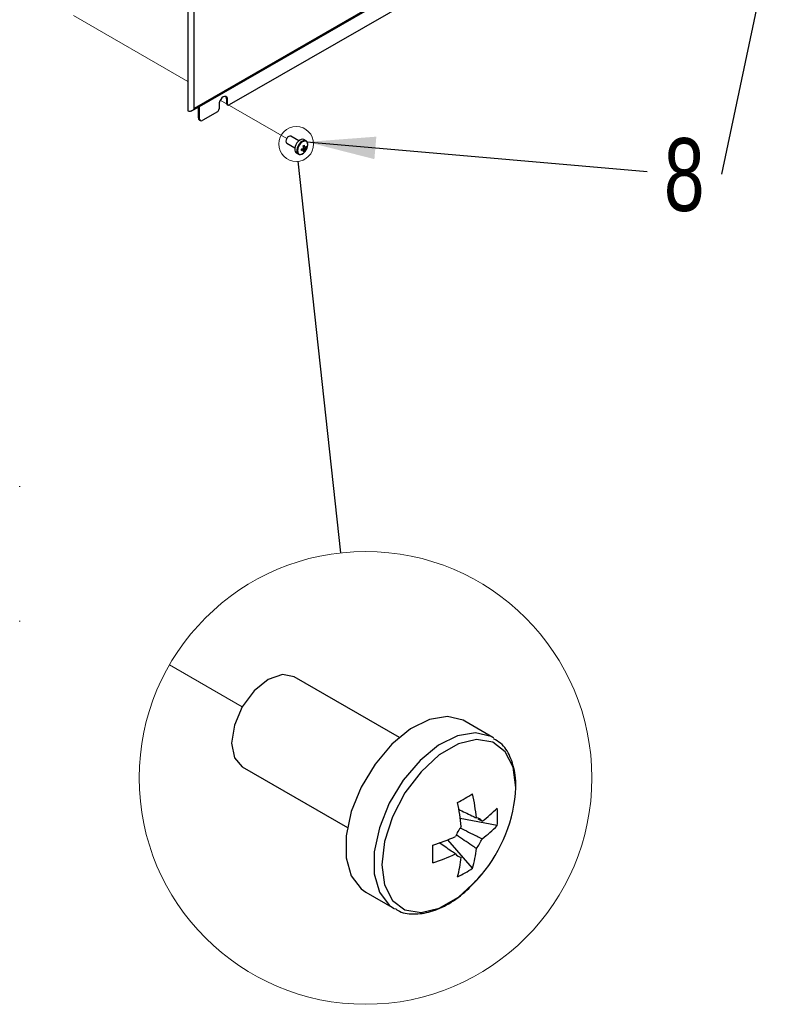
# Model space of a CAD drawing. Header units: millimetres. Extents: x 16 to 503, y 3 to 290.
# Tile 48 of 169: x 125 to 161, y 53 to 101. Entities that reach past the tile are written whole.
import ezdxf

# ---------------------------------------------------------------- set-up
doc = ezdxf.new("R2010")
doc.units = ezdxf.units.MM
doc.linetypes.add('PHANTOM', pattern=[12.7, 6.35, -1.27, 1.27, -1.27, 1.27, -1.27])
doc.layers.add('BOARDER', color=7, linetype='Continuous', lineweight=25)
doc.styles.add('SLDTEXTSTYLE0', font='TXT', dxfattribs={"width": 0.75})
doc.dimstyles.new('SLDDIMSTYLE0', dxfattribs={"dimtxt": 0.18, "dimasz": 3.302, "dimexe": 0, "dimexo": 0.0625, "dimgap": 0, "dimtad": 0, "dimtih": 1, "dimtoh": 1, "dimdec": 0, "dimrnd": 1e-09, "dimzin": 0, "dimdsep": 46, "dimtxsty": 'Standard', "dimsah": 1, "dimcen": 0.09, "dimadec": 0, "dimazin": 0, "dimtfac": 3.302, "dimtdec": 0, "dimtofl": 0, "dimtmove": 0, "dimatfit": 3, "dimfxl": 1, "dimfrac": 2, "dimtolj": 1, "dimtzin": 0, "dimarcsym": 0})
doc.dimstyles.new('SLDDIMSTYLE1', dxfattribs={"dimtxt": 0.18, "dimasz": 3.302, "dimexe": 0, "dimexo": 0.0625, "dimgap": 0, "dimtad": 0, "dimtih": 1, "dimtoh": 1, "dimdec": 0, "dimrnd": 1e-09, "dimzin": 0, "dimdsep": 46, "dimtxsty": 'Standard', "dimblk1": 'NONE', "dimblk2": 'NONE', "dimsah": 1, "dimcen": 0.09, "dimadec": 0, "dimazin": 0, "dimtfac": 3.302, "dimtdec": 0, "dimtofl": 0, "dimtmove": 0, "dimatfit": 3, "dimldrblk": 'NONE', "dimfxl": 1, "dimfrac": 2, "dimtolj": 1, "dimtzin": 0, "dimarcsym": 0})

# ---------------------------------------------------------------- blocks, each defined once
blk = doc.blocks.new('SW_NOTE_0_5')
at = {"layer": 'BOARDER', "color": 0, "insert": (-1.792, 1.724), "char_height": 3.5, "attachment_point": 2, "style": 'SLDTEXTSTYLE0'}
blk.add_mtext('8', dxfattribs=at)
blk = doc.blocks.new('_None')

msp = doc.modelspace()

# ---------------------------------------------------------------- linework, layer by layer
at = {"color": 7, "linetype": 'Continuous', "lineweight": 25}
for p, q in [((132.663, 135.371), (132.663, 96.171)), ((132.965, 96.261), (132.965, 135.18)), ((160.117, 111.894), (132.939, 96.205)), ((160.112, 111.933), (132.965, 96.261)), ((159.879, 111.736), (133.209, 96.34)), ((159.923, 111.782), (133.222, 96.368)), ((157.575, 109.671), (134.648, 96.436)), ((134.523, 96.728), (134.567, 96.703)), ((134.523, 96.728), (134.523, 96.508)), ((134.567, 96.483), (134.567, 96.703)), ((132.939, 96.205), (132.875, 96.168)), ((132.923, 96.196), (133.222, 96.368)), ((132.965, 96.261), (132.965, 96.261)), ((133.166, 95.819), (133.166, 96.336)), ((133.209, 96.34), (133.209, 95.794)), ((134.077, 96.106), (133.373, 95.7)), ((134.159, 96.468), (134.159, 96.248)), ((134.523, 96.508), (134.567, 96.483)), ((134.547, 96.456), (134.59, 96.43)), ((133.166, 95.819), (133.209, 95.794)), ((133.214, 95.713), (133.257, 95.688)), ((137.995, 94.71), (137.606, 94.935)), ((138.34, 94.711), (138.237, 94.771)), ((138.344, 94.708), (138.34, 94.711)), ((137.414, 94.602), (137.803, 94.377)), ((138.266, 94.227), (138.175, 94.332)), ((138.357, 94.385), (138.22, 94.411)), ((138.301, 94.401), (138.286, 94.408)), ((137.871, 94.138), (137.975, 94.078)), ((124.572, 78.083), (124.572, 78.115)), ((124.572, 71.598), (124.572, 71.63)), ((142.829, 66.028), (137.778, 68.944)), ((147.321, 66.032), (145.974, 66.81)), ((147.372, 66.002), (147.321, 66.032)), ((135.278, 64.613), (140.329, 61.697)), ((147.535, 61.791), (145.758, 62.134)), ((146.804, 62.002), (146.612, 62.096)), ((146.351, 59.741), (145.165, 61.108)), ((141.224, 58.583), (142.572, 57.805))]:
    msp.add_line(p, q, dxfattribs=at)
at = {"color": 7, "linetype": 'PHANTOM', "lineweight": 18}
for p, q in [((132.663, 97.567), (106.856, 112.465)), ((137.414, 94.824), (134.218, 96.669)), ((135.278, 67.5), (131.776, 69.522))]:
    msp.add_line(p, q, dxfattribs=at)
at = {"color": 7, "linetype": 'Continuous', "lineweight": 25, "flags": 128}
for points in [[(134.567, 96.703), (134.557, 96.77), (134.528, 96.819), (134.482, 96.845), (134.426, 96.846), (134.363, 96.821), (134.3, 96.773), (134.243, 96.707), (134.198, 96.628), (134.169, 96.546), (134.159, 96.468)], [(132.875, 96.168), (132.856, 96.157), (132.844, 96.15), (132.839, 96.147), (132.842, 96.149), (132.852, 96.154), (132.869, 96.165), (132.893, 96.179), (132.923, 96.196)], [(137.606, 94.935), (137.562, 94.943), (137.51, 94.925), (137.458, 94.883), (137.414, 94.824), (137.384, 94.756), (137.374, 94.69), (137.384, 94.636), (137.414, 94.602), (137.414, 94.602)], [(138.237, 94.771), (138.23, 94.774), (138.173, 94.788), (138.107, 94.777), (138.036, 94.742), (137.968, 94.685), (137.905, 94.612), (137.854, 94.527), (137.817, 94.436), (137.798, 94.347), (137.798, 94.266), (137.817, 94.199), (137.854, 94.15), (137.871, 94.138)], [(138.34, 94.711), (138.334, 94.714), (138.277, 94.728), (138.21, 94.717), (138.14, 94.682), (138.071, 94.626), (138.009, 94.552), (137.957, 94.467), (137.921, 94.376), (137.902, 94.287), (137.902, 94.206), (137.921, 94.139), (137.957, 94.09), (137.977, 94.077)], [(138.426, 94.526), (138.416, 94.601), (138.386, 94.658), (138.34, 94.693), (138.281, 94.703), (138.213, 94.686), (138.143, 94.646), (138.075, 94.584), (138.016, 94.505), (137.969, 94.417), (137.94, 94.326), (137.93, 94.24), (137.94, 94.165), (137.969, 94.108), (138.016, 94.073), (138.075, 94.063), (138.143, 94.079), (138.213, 94.12), (138.281, 94.182), (138.298, 94.202)], [(137.778, 68.944), (137.204, 69.055), (136.528, 68.82), (135.851, 68.274), (135.278, 67.5), (134.895, 66.617), (134.76, 65.758), (134.895, 65.055), (135.278, 64.613), (135.278, 64.613)], [(145.974, 66.81), (145.891, 66.854), (145.144, 67.032), (144.282, 66.888), (143.37, 66.434), (142.474, 65.702), (141.662, 64.747), (140.993, 63.64), (140.518, 62.463), (140.271, 61.304), (140.271, 60.247), (140.518, 59.373), (140.993, 58.745), (141.224, 58.583)], [(147.321, 66.032), (147.239, 66.077), (146.492, 66.254), (145.63, 66.11), (144.717, 65.656), (143.822, 64.924), (143.01, 63.969), (142.341, 62.862), (141.866, 61.685), (141.619, 60.526), (141.619, 59.469), (141.866, 58.595), (142.341, 57.967), (142.603, 57.787)], [(148.43, 63.627), (148.299, 64.6), (147.918, 65.344), (147.318, 65.797), (146.546, 65.924), (145.667, 65.715), (144.749, 65.185), (143.87, 64.379), (143.098, 63.361), (142.498, 62.214), (142.117, 61.031), (141.986, 59.908), (142.117, 58.935), (142.498, 58.191), (143.098, 57.738), (143.87, 57.611), (144.749, 57.82), (145.667, 58.35), (146.546, 59.156), (146.772, 59.417)]]:
    msp.add_lwpolyline(points, dxfattribs=at)
at = {"color": 7, "linetype": 'Continuous', "lineweight": 18}
for centre, radius in [((137.87, 94.561), 0.837), ((141.203, 64.082), 10.884)]:
    msp.add_circle(centre, radius, dxfattribs=at)
at = {"color": 7, "linetype": 'Continuous', "lineweight": 25}
for centre, radius, start, end in [((134.374, 96.742), 0.15, 354.5464, 42.9967), ((132.903, 96.255), 0.0619, 305.698, 5.6204), ((133.24, 96.343), 0.031, 125.698, 185.6204), ((133.981, 96.256), 0.177, 302.6055, 357.3945), ((134.58, 96.502), 0.0569, 173.7012, 234.9867), ((134.616, 96.475), 0.0504, 170.786, 309.2033), ((133.279, 95.807), 0.114, 173.7012, 234.9867), ((133.309, 95.778), 0.101, 170.786, 309.2033), ((137.89, 95.028), 0.751, 287.6977, 294.5644), ((136.85, 94.279), 1.269, 358.5397, 1.4603), ((137.89, 94.963), 0.751, 287.6977, 294.5644), ((138.33, 94.295), 0.136, 141.1423, 158.8577), ((138.226, 94.295), 0.0277, 214.0284, 265.9608), ((137.603, 95.585), 1.269, 298.5372, 301.4574), ((137.476, 94.309), 0.751, 5.433, 12.3), ((137.804, 94.309), 0.422, 344.1794, 354.2752), ((138.026, 94.578), 0.425, 295.637, 304.3576), ((137.532, 94.342), 0.751, 5.433, 12.3), ((137.86, 94.342), 0.422, 344.1794, 354.2752), ((138.278, 94.385), 0.0277, 34.0284, 85.9608), ((138.173, 94.385), 0.136, 321.1423, 338.8577), ((137.884, 94.552), 0.542, 319.7787, 357.2282), ((138.054, 94.743), 0.422, 305.7222, 315.8186), ((138.054, 94.678), 0.422, 305.7222, 315.8186), ((137.933, 94.417), 0.425, 355.64, 4.36), ((141.391, 63.968), 7.047, 319.7769, 357.2292), ((137.813, 77.264), 16.354, 298.5244, 301.4711), ((136.804, 61.234), 9.771, 5.4344, 12.2981), ((136.071, 60.813), 9.777, 5.4363, 12.2962), ((143.61, 66.445), 5.473, 305.7157, 315.8272), ((142.021, 62.211), 5.53, 355.6386, 4.3614), ((146.506, 61.801), 0.36, 34.0177, 85.9551), ((147.185, 60.626), 1.774, 141.1516, 158.856), ((143.61, 65.604), 5.473, 305.7157, 315.8272), ((141.468, 70.152), 9.77, 287.7014, 294.5656), ((145.149, 61.801), 1.775, 321.1522, 338.8499), ((127.969, 60.424), 16.475, 358.5374, 1.4626), ((141.079, 61.235), 5.48, 344.1773, 354.2763), ((141.468, 69.311), 9.77, 287.7014, 294.5656), ((145.829, 60.627), 0.36, 214.0094, 265.9581), ((140.348, 60.815), 5.482, 344.1797, 354.2739), ((143.231, 64.304), 5.528, 295.6354, 304.3601)]:
    msp.add_arc(centre, radius, start, end, dxfattribs=at)
for points, knots in [([(132.91, 96.198), (132.888, 96.181), (132.845, 96.147), (132.773, 96.125), (132.714, 96.125), (132.677, 96.14), (132.661, 96.157), (132.664, 96.169), (132.664, 96.171)], [0, 0, 0, 0, 0.216317, 0.430259, 0.621101, 0.797024, 0.963567, 1, 1, 1, 1]), ([(132.91, 96.198), (132.917, 96.205), (132.931, 96.219), (132.949, 96.24), (132.96, 96.254), (132.965, 96.261)], [0, 0, 0, 0, 0.370902, 0.684068, 1, 1, 1, 1]), ([(138.426, 94.529), (138.426, 94.543), (138.424, 94.584), (138.407, 94.639), (138.378, 94.686), (138.352, 94.7), (138.343, 94.705)], [0, 0, 0, 0, 0.181942, 0.528808, 0.834315, 1, 1, 1, 1]), ([(138.203, 94.28), (138.197, 94.283), (138.177, 94.297), (138.157, 94.311), (138.142, 94.321)], [0, 0, 0, 0, 0.2569896, 1, 1, 1, 1]), ([(138.28, 94.3), (138.274, 94.304), (138.25, 94.32), (138.226, 94.336), (138.207, 94.349)], [0, 0, 0, 0, 0.2337, 1, 1, 1, 1]), ([(138.214, 94.445), (138.23, 94.437), (138.252, 94.426), (138.274, 94.416), (138.28, 94.413)], [0, 0, 0, 0, 0.742962, 1, 1, 1, 1]), ([(138.219, 94.376), (138.24, 94.366), (138.267, 94.352), (138.295, 94.339), (138.301, 94.336)], [0, 0, 0, 0, 0.7752315, 1, 1, 1, 1]), ([(137.979, 94.078), (137.982, 94.076), (138.001, 94.061), (138.047, 94.055), (138.111, 94.063), (138.178, 94.093), (138.243, 94.14), (138.28, 94.183), (138.297, 94.203)], [0, 0, 0, 0, 0.0377, 0.228163, 0.418716, 0.617678, 0.822988, 1, 1, 1, 1]), ([(148.437, 63.674), (148.431, 63.853), (148.414, 64.348), (148.205, 65.073), (147.823, 65.705), (147.476, 65.896), (147.357, 65.961)], [0, 0, 0, 0, 0.202225, 0.557781, 0.847506, 1, 1, 1, 1]), ([(145.673, 62.573), (145.886, 62.471), (146.172, 62.334), (146.458, 62.195), (146.531, 62.16)], [0, 0, 0, 0, 0.7427447, 1, 1, 1, 1]), ([(145.742, 61.681), (146.016, 61.547), (146.371, 61.374), (146.725, 61.2), (146.804, 61.161)], [0, 0, 0, 0, 0.775427, 1, 1, 1, 1]), ([(146.531, 60.688), (146.458, 60.737), (146.143, 60.949), (145.828, 61.161), (145.587, 61.323)], [0, 0, 0, 0, 0.233532, 1, 1, 1, 1]), ([(145.53, 60.425), (145.463, 60.471), (145.2, 60.65), (144.937, 60.829), (144.743, 60.962)], [0, 0, 0, 0, 0.257246, 1, 1, 1, 1]), ([(142.623, 57.806), (142.664, 57.775), (142.91, 57.582), (143.535, 57.511), (144.38, 57.619), (145.261, 58.03), (146.084, 58.638), (146.542, 59.169), (146.762, 59.425)], [0, 0, 0, 0, 0.031718, 0.193948, 0.366427, 0.564384, 0.790055, 1, 1, 1, 1])]:
    msp.add_open_spline(points, degree=3, knots=knots, dxfattribs=at)

# ---------------------------------------------------------------- block references
at = {"layer": 'BOARDER'}
msp.add_blockref('SW_NOTE_0_5', (158.318, 93.116), dxfattribs=at)

# ---------------------------------------------------------------- leaders
at = {"color": 7, "linetype": 'Continuous', "lineweight": 18, "has_arrowhead": 0}
msp.add_leader([(140.02, 74.9), (137.961, 93.728)], dimstyle='SLDDIMSTYLE1', dxfattribs=at)
at = {"layer": 'BOARDER'}
for points in [[(161.436, 107.881), (158.318, 93.116)], [(138.386, 94.659), (154.751, 93.232)]]:
    msp.add_leader(points, dimstyle='SLDDIMSTYLE0', dxfattribs=at)

doc.saveas('drawing.dxf')
